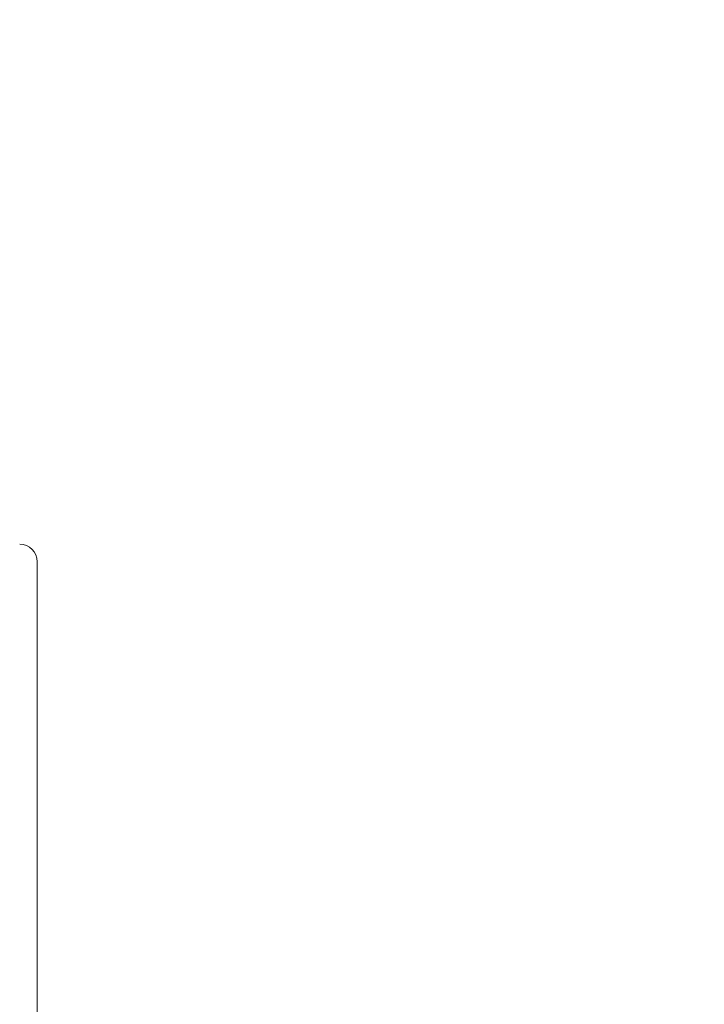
# Model space of a CAD drawing. Header units: millimetres. Extents: x 4 to 1188, y 1 to 840.
# Tile 42 of 210: x 221 to 249, y 396 to 435. Entities that reach past the tile are written whole.
import ezdxf

# ---------------------------------------------------------------- set-up
doc = ezdxf.new("R2010")
doc.units = ezdxf.units.MM
doc.layers.add('1', color=7, linetype='Continuous')
doc.styles.add('Arial Unicode MS', font='Arial Unicode MS')
doc.dimstyles.get("Standard").update_dxf_attribs({"dimtxt": 0.18, "dimasz": 0.18, "dimexe": 0.18, "dimexo": 0.0625, "dimgap": 0.09, "dimtad": 0, "dimtih": 1, "dimtoh": 1, "dimdec": 4, "dimzin": 0, "dimdsep": 46, "dimtxsty": 'Standard', "dimcen": 0.09, "dimadec": 0, "dimazin": 0, "dimtfac": 1, "dimtdec": 4, "dimtofl": 0, "dimtmove": 0, "dimatfit": 3, "dimfxl": 0, "dimtolj": 1, "dimtzin": 0, "dimarcsym": 0})

# ---------------------------------------------------------------- blocks, each defined once
blk = doc.blocks.new('_U20')
at = {"layer": '1', "color": 18, "lineweight": 35}
for p, q in [((202.089, 543.374), (147.657, 543.374)), ((149.657, 543.374), (149.657, 286.274)), ((180.66, 286.274), (147.657, 286.274))]:
    blk.add_line(p, q, dxfattribs=at)
at = {"layer": '1', "color": 18, "lineweight": 70}
for points in [[(149.657, 543.374), (150.433, 539.874), (148.881, 539.874)], [(149.657, 286.274), (148.881, 289.774), (150.433, 289.774)]]:
    blk.add_solid(points, dxfattribs=at)
at = {"layer": '1', "color": 18, "linetype": 'Continuous', "lineweight": 13, "insert": (147.587, 404.267), "char_height": 5, "attachment_point": 7, "rotation": 90, "line_spacing_factor": 1.047437, "style": 'Arial Unicode MS'}
blk.add_mtext('\\fArial Unicode MS|b0|i0;\\W1.0000;{\\H1.21x;(}1800{\\H1.21x;)}', dxfattribs=at)

msp = doc.modelspace()

# ---------------------------------------------------------------- linework, layer by layer
at = {"layer": '1', "color": 154, "linetype": 'Continuous', "lineweight": 13}
msp.add_line((221.7125, 413.5166), (221.7125, 330.5166), dxfattribs=at)
msp.add_arc((220.9982, 413.5166), 0.7143, 0, 90, dxfattribs=at)

# ---------------------------------------------------------------- dimensions: what is measured, and where the dimension line sits
at = {"layer": '1', "color": 18, "linetype": 'Continuous', "lineweight": 13}
dim = msp.add_linear_dim(base=(149.6573, 286.2743), p1=(248.7601, 543.3738), p2=(192.3744, 286.2743), angle=90, dimstyle='Standard', override={"dimtxt": 5, "dimasz": 3.5, "dimexe": 2, "dimexo": 1, "dimgap": 2.5, "dimtad": 1, "dimtih": 0, "dimtoh": 0, "dimdec": 0, "dimlfac": 7, "dimzin": 8, "dimdsep": 44, "dimlunit": 2, "dimpost": '(<>)', "dimtxsty": 'Arial Unicode MS', "dimsah": 1, "dimse1": 0, "dimse2": 0, "dimsd1": 0, "dimsd2": 0, "dimclrd": 18, "dimclre": 18, "dimclrt": 18, "dimtm": -0.1, "dimtfac": 0.4, "dimtdec": 2, "dimtofl": 1, "dimtmove": 0, "dimtzin": 8, "dimlwd": 35, "dimlwe": 35}, dxfattribs=at)
dim.commit()
dim.dimension.update_dxf_attribs({"geometry": '_U20', "text_midpoint": (149.6573, 414.8241), "dimtype": 160})

doc.saveas('drawing.dxf')
